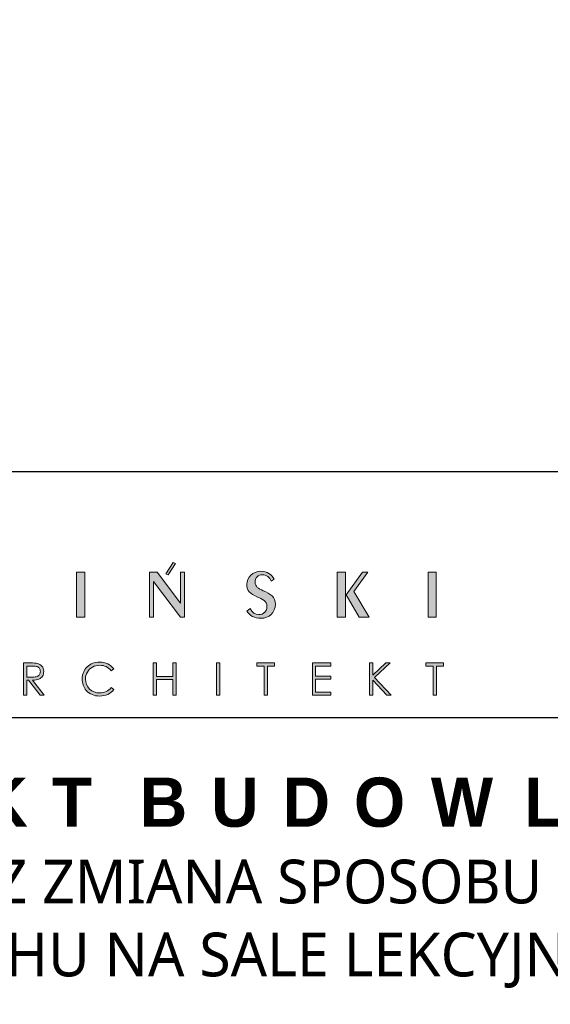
# Model space of a CAD drawing. Header units: millimetres. Extents: x -221 to 149158, y -114258 to 0.
# Tile 62 of 219: x 80244 to 80438, y -46129 to -45770. Entities that reach past the tile are written whole.
import ezdxf

# ---------------------------------------------------------------- set-up
doc = ezdxf.new("R2010")
doc.units = ezdxf.units.MM
doc.layers.get('0').update_dxf_attribs({"lineweight": 0})
doc.layers.add('A-przekrycieram.ART', color=7, linetype='Continuous', lineweight=0, true_color=0xffffff)
doc.layers.add('opis..KF', color=250, linetype='Continuous', lineweight=15)
doc.styles.add('ARCH', font='segoeuil.ttf')

# ---------------------------------------------------------------- blocks, each defined once
blk = doc.blocks.new('*U1697')
at = {"layer": 'A-przekrycieram.ART'}
h = blk.add_hatch(color=256, dxfattribs=at)
h.dxf.hatch_style = 1
h.paths.add_polyline_path([(0, 2970), (4200, 2970), (4200, 0), (0, 0)])
h.paths.add_polyline_path([(200, 2870), (4100, 2870), (4100, 100), (200, 100)], flags=16)
blk = doc.blocks.new('A$C3E4B4AA6')
at = {"layer": 'opis..KF', "lineweight": 0}
h = blk.add_hatch(color=256, dxfattribs=at)
h.dxf.hatch_style = 1
edge = h.paths.add_edge_path()
edge.add_spline(control_points=[(450.52, 40.88), (450.52, 40.88), (450.52, 59.11), (450.52, 59.11), (450.52, 59.11), (450.52, 59.11), (448.89, 59.11), (448.89, 59.11), (448.89, 59.11), (448.89, 59.11), (448.89, 46.51), (448.89, 46.51), (448.89, 46.51), (448.89, 46.51), (439.46, 59.11), (439.46, 59.11), (439.46, 59.11), (439.46, 59.11), (436.36, 59.11), (436.36, 59.11), (436.36, 59.11), (436.36, 59.11), (436.36, 40.88), (436.36, 40.88), (436.36, 40.88), (436.36, 40.88), (437.97, 40.88), (437.97, 40.88), (437.97, 40.88), (437.97, 40.88), (437.97, 55.4), (437.97, 55.4), (437.97, 55.4), (437.97, 55.4), (448.89, 40.88), (448.89, 40.88), (448.89, 40.88), (448.89, 40.88), (450.52, 40.88), (450.52, 40.88)], knot_values=[0, 0, 0, 0, 0.090909, 0.090909, 0.090909, 0.091009, 0.181818, 0.181818, 0.181818, 0.181918, 0.272727, 0.272727, 0.272727, 0.272827, 0.363636, 0.363636, 0.363636, 0.363736, 0.454545, 0.454545, 0.454545, 0.454645, 0.545455, 0.545455, 0.545455, 0.545555, 0.636364, 0.636364, 0.636364, 0.636464, 0.727273, 0.727273, 0.727273, 0.727373, 0.818182, 0.818182, 0.818182, 0.818282, 1, 1, 1, 1], degree=3, periodic=0)
edge = h.paths.add_edge_path()
edge.add_spline(control_points=[(443.87, 58.02), (443.87, 58.02), (446.85, 62.62), (446.85, 62.62), (446.85, 62.62), (446.85, 62.62), (445.89, 63.1), (445.89, 63.1), (445.89, 63.1), (445.89, 63.1), (442.91, 58.5), (442.91, 58.5), (442.91, 58.5), (442.91, 58.5), (443.87, 58.02), (443.87, 58.02)], knot_values=[0, 0, 0, 0, 0.2, 0.2, 0.2, 0.2001, 0.4, 0.4, 0.4, 0.4001, 0.6, 0.6, 0.6, 0.6001, 1, 1, 1, 1], degree=3, periodic=0)
h = blk.add_hatch(color=256, dxfattribs=at)
h.dxf.hatch_style = 1
edge = h.paths.add_edge_path()
edge.add_spline(control_points=[(410.03, 40.88), (410.03, 40.88), (410.03, 59.11), (410.03, 59.11), (410.03, 59.11), (410.03, 59.11), (406.69, 59.11), (406.69, 59.11), (406.69, 59.11), (406.69, 59.11), (406.69, 40.88), (406.69, 40.88), (406.69, 40.88), (406.69, 40.88), (410.03, 40.88), (410.03, 40.88)], knot_values=[0, 0, 0, 0, 0.2, 0.2, 0.2, 0.2001, 0.4, 0.4, 0.4, 0.4001, 0.6, 0.6, 0.6, 0.6001, 1, 1, 1, 1], degree=3, periodic=0)
h = blk.add_hatch(color=256, dxfattribs=at)
h.dxf.hatch_style = 1
edge = h.paths.add_edge_path()
edge.add_spline(control_points=[(487.4, 46.07), (487.4, 49.21), (485.45, 50.31), (482.45, 51.6), (482.45, 51.6), (480.41, 52.48), (479.16, 53.28), (479.16, 55.04), (479.16, 55.04), (479.16, 56.87), (480.41, 58.11), (482.16, 58.11), (482.16, 58.11), (483.79, 58.11), (485.04, 57.18), (485.67, 55.45), (485.67, 55.45), (485.67, 55.45), (486.86, 56.26), (486.86, 56.26), (486.86, 56.26), (485.94, 58.33), (483.99, 59.5), (481.48, 59.5), (481.48, 59.5), (478.07, 59.5), (475.8, 57.18), (475.8, 54.09), (475.8, 54.09), (475.8, 51.63), (477.12, 50.31), (479.82, 49.19), (479.82, 49.19), (482.28, 48.19), (483.96, 47.53), (483.96, 45.22), (483.96, 45.22), (483.96, 43.32), (482.65, 41.91), (480.68, 41.91), (480.68, 41.91), (479.29, 41.91), (477.95, 42.76), (477.12, 44.34), (477.12, 44.34), (477.12, 44.34), (475.78, 43.39), (475.78, 43.39), (475.78, 43.39), (477.12, 41.35), (478.9, 40.44), (481.38, 40.44), (481.38, 40.44), (484.84, 40.44), (487.4, 42.78), (487.4, 46.07)], knot_values=[0, 0, 0, 0, 0.066667, 0.066667, 0.066667, 0.066767, 0.133333, 0.133333, 0.133333, 0.133433, 0.2, 0.2, 0.2, 0.2001, 0.266667, 0.266667, 0.266667, 0.266767, 0.333333, 0.333333, 0.333333, 0.333433, 0.4, 0.4, 0.4, 0.4001, 0.466667, 0.466667, 0.466667, 0.466767, 0.533333, 0.533333, 0.533333, 0.533433, 0.6, 0.6, 0.6, 0.6001, 0.666667, 0.666667, 0.666667, 0.666767, 0.733333, 0.733333, 0.733333, 0.733433, 0.8, 0.8, 0.8, 0.8001, 0.866667, 0.866667, 0.866667, 0.866767, 1, 1, 1, 1], degree=3, periodic=0)
h = blk.add_hatch(color=256, dxfattribs=at)
h.dxf.hatch_style = 1
edge = h.paths.add_edge_path()
edge.add_spline(control_points=[(525.43, 40.88), (525.43, 40.88), (519.17, 51.29), (519.17, 51.29), (519.17, 51.29), (519.17, 51.29), (524.87, 59.11), (524.87, 59.11), (524.87, 59.11), (524.87, 59.11), (522.77, 59.11), (522.77, 59.11), (522.77, 59.11), (522.77, 59.11), (516.05, 50.02), (516.05, 50.02), (516.05, 50.02), (516.05, 50.02), (521.43, 40.88), (521.43, 40.88), (521.43, 40.88), (521.43, 40.88), (525.43, 40.88), (525.43, 40.88)], knot_values=[0, 0, 0, 0, 0.142857, 0.142857, 0.142857, 0.142957, 0.285714, 0.285714, 0.285714, 0.285814, 0.428571, 0.428571, 0.428571, 0.428671, 0.571429, 0.571429, 0.571429, 0.571529, 0.714286, 0.714286, 0.714286, 0.714386, 1, 1, 1, 1], degree=3, periodic=0)
edge = h.paths.add_edge_path()
edge.add_spline(control_points=[(515.85, 40.88), (515.85, 40.88), (515.85, 59.11), (515.85, 59.11), (515.85, 59.11), (515.85, 59.11), (512.47, 59.11), (512.47, 59.11), (512.47, 59.11), (512.47, 59.11), (512.47, 40.88), (512.47, 40.88), (512.47, 40.88), (512.47, 40.88), (515.85, 40.88), (515.85, 40.88)], knot_values=[0, 0, 0, 0, 0.2, 0.2, 0.2, 0.2001, 0.4, 0.4, 0.4, 0.4001, 0.6, 0.6, 0.6, 0.6001, 1, 1, 1, 1], degree=3, periodic=0)
h = blk.add_hatch(color=256, dxfattribs=at)
h.dxf.hatch_style = 1
edge = h.paths.add_edge_path()
edge.add_spline(control_points=[(552.64, 40.88), (552.64, 40.88), (552.64, 59.11), (552.64, 59.11), (552.64, 59.11), (552.64, 59.11), (549.3, 59.11), (549.3, 59.11), (549.3, 59.11), (549.3, 59.11), (549.3, 40.88), (549.3, 40.88), (549.3, 40.88), (549.3, 40.88), (552.64, 40.88), (552.64, 40.88)], knot_values=[0, 0, 0, 0, 0.2, 0.2, 0.2, 0.2001, 0.4, 0.4, 0.4, 0.4001, 0.6, 0.6, 0.6, 0.6001, 1, 1, 1, 1], degree=3, periodic=0)
h = blk.add_hatch(color=256, dxfattribs=at)
h.dxf.hatch_style = 1
edge = h.paths.add_edge_path()
edge.add_spline(control_points=[(385.19, 22.31), (385.19, 22.31), (387.81, 22.31), (387.81, 22.31), (387.81, 22.31), (389.27, 22.31), (390.26, 22.25), (390.78, 22.13), (390.78, 22.13), (391.56, 21.96), (392.19, 21.57), (392.68, 20.99), (392.68, 20.99), (393.17, 20.4), (393.42, 19.68), (393.42, 18.82), (393.42, 18.82), (393.42, 18.11), (393.25, 17.48), (392.91, 16.94), (392.91, 16.94), (392.58, 16.4), (392.09, 15.99), (391.47, 15.72), (391.47, 15.72), (390.84, 15.44), (389.98, 15.3), (388.87, 15.29), (388.87, 15.29), (388.87, 15.29), (393.6, 9.18), (393.6, 9.18), (393.6, 9.18), (393.6, 9.18), (391.99, 9.18), (391.99, 9.18), (391.99, 9.18), (391.99, 9.18), (387.26, 15.29), (387.26, 15.29), (387.26, 15.29), (387.26, 15.29), (386.51, 15.29), (386.51, 15.29), (386.51, 15.29), (386.51, 15.29), (386.51, 9.18), (386.51, 9.18), (386.51, 9.18), (386.51, 9.18), (385.19, 9.18), (385.19, 9.18), (385.19, 9.18), (385.19, 9.18), (385.19, 22.31), (385.19, 22.31)], knot_values=[0, 0, 0, 0, 0.066667, 0.066667, 0.066667, 0.066767, 0.133333, 0.133333, 0.133333, 0.133433, 0.2, 0.2, 0.2, 0.2001, 0.266667, 0.266667, 0.266667, 0.266767, 0.333333, 0.333333, 0.333333, 0.333433, 0.4, 0.4, 0.4, 0.4001, 0.466667, 0.466667, 0.466667, 0.466767, 0.533333, 0.533333, 0.533333, 0.533433, 0.6, 0.6, 0.6, 0.6001, 0.666667, 0.666667, 0.666667, 0.666767, 0.733333, 0.733333, 0.733333, 0.733433, 0.8, 0.8, 0.8, 0.8001, 0.866667, 0.866667, 0.866667, 0.866767, 1, 1, 1, 1], degree=3, periodic=0)
edge = h.paths.add_edge_path(flags=16)
edge.add_spline(control_points=[(386.51, 21.03), (386.51, 21.03), (386.51, 16.57), (386.51, 16.57), (386.51, 16.57), (386.51, 16.57), (388.77, 16.55), (388.77, 16.55), (388.77, 16.55), (389.65, 16.55), (390.3, 16.64), (390.72, 16.8), (390.72, 16.8), (391.14, 16.97), (391.47, 17.24), (391.71, 17.6), (391.71, 17.6), (391.94, 17.97), (392.06, 18.37), (392.06, 18.83), (392.06, 18.83), (392.06, 19.27), (391.94, 19.67), (391.7, 20.03), (391.7, 20.03), (391.47, 20.39), (391.15, 20.65), (390.76, 20.8), (390.76, 20.8), (390.38, 20.96), (389.73, 21.03), (388.83, 21.03), (388.83, 21.03), (388.83, 21.03), (386.51, 21.03), (386.51, 21.03)], knot_values=[0, 0, 0, 0, 0.1, 0.1, 0.1, 0.1001, 0.2, 0.2, 0.2, 0.2001, 0.3, 0.3, 0.3, 0.3001, 0.4, 0.4, 0.4, 0.4001, 0.5, 0.5, 0.5, 0.5001, 0.6, 0.6, 0.6, 0.6001, 0.7, 0.7, 0.7, 0.7001, 0.8, 0.8, 0.8, 0.8001, 1, 1, 1, 1], degree=3, periodic=0)
h = blk.add_hatch(color=256, dxfattribs=at)
h.dxf.hatch_style = 1
edge = h.paths.add_edge_path()
edge.add_spline(control_points=[(421.82, 19.89), (421.82, 19.89), (420.79, 19.09), (420.79, 19.09), (420.79, 19.09), (420.22, 19.84), (419.53, 20.4), (418.73, 20.79), (418.73, 20.79), (417.93, 21.17), (417.05, 21.36), (416.09, 21.36), (416.09, 21.36), (415.05, 21.36), (414.08, 21.11), (413.18, 20.61), (413.18, 20.61), (412.29, 20.1), (411.6, 19.43), (411.11, 18.58), (411.11, 18.58), (410.62, 17.73), (410.38, 16.78), (410.38, 15.72), (410.38, 15.72), (410.38, 14.12), (410.92, 12.78), (412.02, 11.71), (412.02, 11.71), (413.12, 10.64), (414.5, 10.1), (416.17, 10.1), (416.17, 10.1), (418.01, 10.1), (419.55, 10.82), (420.79, 12.26), (420.79, 12.26), (420.79, 12.26), (421.82, 11.47), (421.82, 11.47), (421.82, 11.47), (421.17, 10.64), (420.35, 9.99), (419.37, 9.54), (419.37, 9.54), (418.39, 9.08), (417.3, 8.86), (416.09, 8.86), (416.09, 8.86), (413.79, 8.86), (411.98, 9.62), (410.66, 11.15), (410.66, 11.15), (409.54, 12.44), (408.99, 14), (408.99, 15.82), (408.99, 15.82), (408.99, 17.74), (409.66, 19.36), (411.01, 20.67), (411.01, 20.67), (412.36, 21.99), (414.04, 22.64), (416.07, 22.64), (416.07, 22.64), (417.3, 22.64), (418.4, 22.4), (419.39, 21.92), (419.39, 21.92), (420.38, 21.43), (421.19, 20.76), (421.82, 19.89)], knot_values=[0, 0, 0, 0, 0.052632, 0.052632, 0.052632, 0.052732, 0.105263, 0.105263, 0.105263, 0.105363, 0.157895, 0.157895, 0.157895, 0.157995, 0.210526, 0.210526, 0.210526, 0.210626, 0.263158, 0.263158, 0.263158, 0.263258, 0.315789, 0.315789, 0.315789, 0.315889, 0.368421, 0.368421, 0.368421, 0.368521, 0.421053, 0.421053, 0.421053, 0.421153, 0.473684, 0.473684, 0.473684, 0.473784, 0.526316, 0.526316, 0.526316, 0.526416, 0.578947, 0.578947, 0.578947, 0.579047, 0.631579, 0.631579, 0.631579, 0.631679, 0.684211, 0.684211, 0.684211, 0.684311, 0.736842, 0.736842, 0.736842, 0.736942, 0.789474, 0.789474, 0.789474, 0.789574, 0.842105, 0.842105, 0.842105, 0.842205, 0.894737, 0.894737, 0.894737, 0.894837, 1, 1, 1, 1], degree=3, periodic=0)
h = blk.add_hatch(color=256, dxfattribs=at)
h.dxf.hatch_style = 1
edge = h.paths.add_edge_path()
edge.add_spline(control_points=[(437.81, 22.31), (437.81, 22.31), (439.13, 22.31), (439.13, 22.31), (439.13, 22.31), (439.13, 22.31), (439.13, 16.81), (439.13, 16.81), (439.13, 16.81), (439.13, 16.81), (445.82, 16.81), (445.82, 16.81), (445.82, 16.81), (445.82, 16.81), (445.82, 22.31), (445.82, 22.31), (445.82, 22.31), (445.82, 22.31), (447.13, 22.31), (447.13, 22.31), (447.13, 22.31), (447.13, 22.31), (447.13, 9.18), (447.13, 9.18), (447.13, 9.18), (447.13, 9.18), (445.82, 9.18), (445.82, 9.18), (445.82, 9.18), (445.82, 9.18), (445.82, 15.53), (445.82, 15.53), (445.82, 15.53), (445.82, 15.53), (439.13, 15.53), (439.13, 15.53), (439.13, 15.53), (439.13, 15.53), (439.13, 9.18), (439.13, 9.18), (439.13, 9.18), (439.13, 9.18), (437.81, 9.18), (437.81, 9.18), (437.81, 9.18), (437.81, 9.18), (437.81, 22.31), (437.81, 22.31)], knot_values=[0, 0, 0, 0, 0.076923, 0.076923, 0.076923, 0.077023, 0.153846, 0.153846, 0.153846, 0.153946, 0.230769, 0.230769, 0.230769, 0.230869, 0.307692, 0.307692, 0.307692, 0.307792, 0.384615, 0.384615, 0.384615, 0.384715, 0.461538, 0.461538, 0.461538, 0.461638, 0.538462, 0.538462, 0.538462, 0.538562, 0.615385, 0.615385, 0.615385, 0.615485, 0.692308, 0.692308, 0.692308, 0.692408, 0.769231, 0.769231, 0.769231, 0.769331, 0.846154, 0.846154, 0.846154, 0.846254, 1, 1, 1, 1], degree=3, periodic=0)
h = blk.add_hatch(color=256, dxfattribs=at)
h.dxf.hatch_style = 1
edge = h.paths.add_edge_path()
edge.add_spline(control_points=[(463.51, 22.31), (463.51, 22.31), (464.83, 22.31), (464.83, 22.31), (464.83, 22.31), (464.83, 22.31), (464.83, 9.18), (464.83, 9.18), (464.83, 9.18), (464.83, 9.18), (463.51, 9.18), (463.51, 9.18), (463.51, 9.18), (463.51, 9.18), (463.51, 22.31), (463.51, 22.31)], knot_values=[0, 0, 0, 0, 0.2, 0.2, 0.2, 0.2001, 0.4, 0.4, 0.4, 0.4001, 0.6, 0.6, 0.6, 0.6001, 1, 1, 1, 1], degree=3, periodic=0)
h = blk.add_hatch(color=256, dxfattribs=at)
h.dxf.hatch_style = 1
edge = h.paths.add_edge_path()
edge.add_spline(control_points=[(479.91, 21.03), (479.91, 21.03), (479.91, 22.31), (479.91, 22.31), (479.91, 22.31), (479.91, 22.31), (487.09, 22.31), (487.09, 22.31), (487.09, 22.31), (487.09, 22.31), (487.09, 21.03), (487.09, 21.03), (487.09, 21.03), (487.09, 21.03), (484.17, 21.03), (484.17, 21.03), (484.17, 21.03), (484.17, 21.03), (484.17, 9.18), (484.17, 9.18), (484.17, 9.18), (484.17, 9.18), (482.83, 9.18), (482.83, 9.18), (482.83, 9.18), (482.83, 9.18), (482.83, 21.03), (482.83, 21.03), (482.83, 21.03), (482.83, 21.03), (479.91, 21.03), (479.91, 21.03)], knot_values=[0, 0, 0, 0, 0.111111, 0.111111, 0.111111, 0.111211, 0.222222, 0.222222, 0.222222, 0.222322, 0.333333, 0.333333, 0.333333, 0.333433, 0.444444, 0.444444, 0.444444, 0.444544, 0.555556, 0.555556, 0.555556, 0.555656, 0.666667, 0.666667, 0.666667, 0.666767, 0.777778, 0.777778, 0.777778, 0.777878, 1, 1, 1, 1], degree=3, periodic=0)
h = blk.add_hatch(color=256, dxfattribs=at)
h.dxf.hatch_style = 1
edge = h.paths.add_edge_path()
edge.add_spline(control_points=[(502.38, 22.31), (502.38, 22.31), (509.9, 22.31), (509.9, 22.31), (509.9, 22.31), (509.9, 22.31), (509.9, 21.03), (509.9, 21.03), (509.9, 21.03), (509.9, 21.03), (503.7, 21.03), (503.7, 21.03), (503.7, 21.03), (503.7, 21.03), (503.7, 16.92), (503.7, 16.92), (503.7, 16.92), (503.7, 16.92), (509.84, 16.92), (509.84, 16.92), (509.84, 16.92), (509.84, 16.92), (509.84, 15.64), (509.84, 15.64), (509.84, 15.64), (509.84, 15.64), (503.7, 15.64), (503.7, 15.64), (503.7, 15.64), (503.7, 15.64), (503.7, 10.46), (503.7, 10.46), (503.7, 10.46), (503.7, 10.46), (509.84, 10.46), (509.84, 10.46), (509.84, 10.46), (509.84, 10.46), (509.84, 9.18), (509.84, 9.18), (509.84, 9.18), (509.84, 9.18), (502.38, 9.18), (502.38, 9.18), (502.38, 9.18), (502.38, 9.18), (502.38, 22.31), (502.38, 22.31)], knot_values=[0, 0, 0, 0, 0.076923, 0.076923, 0.076923, 0.077023, 0.153846, 0.153846, 0.153846, 0.153946, 0.230769, 0.230769, 0.230769, 0.230869, 0.307692, 0.307692, 0.307692, 0.307792, 0.384615, 0.384615, 0.384615, 0.384715, 0.461538, 0.461538, 0.461538, 0.461638, 0.538462, 0.538462, 0.538462, 0.538562, 0.615385, 0.615385, 0.615385, 0.615485, 0.692308, 0.692308, 0.692308, 0.692408, 0.769231, 0.769231, 0.769231, 0.769331, 0.846154, 0.846154, 0.846154, 0.846254, 1, 1, 1, 1], degree=3, periodic=0)
h = blk.add_hatch(color=256, dxfattribs=at)
h.dxf.hatch_style = 1
edge = h.paths.add_edge_path()
edge.add_spline(control_points=[(525.54, 22.31), (525.54, 22.31), (526.88, 22.31), (526.88, 22.31), (526.88, 22.31), (526.88, 22.31), (526.88, 17.39), (526.88, 17.39), (526.88, 17.39), (526.88, 17.39), (532.14, 22.31), (532.14, 22.31), (532.14, 22.31), (532.14, 22.31), (533.91, 22.31), (533.91, 22.31), (533.91, 22.31), (533.91, 22.31), (527.58, 16.42), (527.58, 16.42), (527.58, 16.42), (527.58, 16.42), (534.4, 9.18), (534.4, 9.18), (534.4, 9.18), (534.4, 9.18), (532.65, 9.18), (532.65, 9.18), (532.65, 9.18), (532.65, 9.18), (526.88, 15.32), (526.88, 15.32), (526.88, 15.32), (526.88, 15.32), (526.88, 9.18), (526.88, 9.18), (526.88, 9.18), (526.88, 9.18), (525.54, 9.18), (525.54, 9.18), (525.54, 9.18), (525.54, 9.18), (525.54, 22.31), (525.54, 22.31)], knot_values=[0, 0, 0, 0, 0.083333, 0.083333, 0.083333, 0.083433, 0.166667, 0.166667, 0.166667, 0.166767, 0.25, 0.25, 0.25, 0.2501, 0.333333, 0.333333, 0.333333, 0.333433, 0.416667, 0.416667, 0.416667, 0.416767, 0.5, 0.5, 0.5, 0.5001, 0.583333, 0.583333, 0.583333, 0.583433, 0.666667, 0.666667, 0.666667, 0.666767, 0.75, 0.75, 0.75, 0.7501, 0.833333, 0.833333, 0.833333, 0.833433, 1, 1, 1, 1], degree=3, periodic=0)
h = blk.add_hatch(color=256, dxfattribs=at)
h.dxf.hatch_style = 1
edge = h.paths.add_edge_path()
edge.add_spline(control_points=[(548.42, 21.03), (548.42, 21.03), (548.42, 22.31), (548.42, 22.31), (548.42, 22.31), (548.42, 22.31), (555.61, 22.31), (555.61, 22.31), (555.61, 22.31), (555.61, 22.31), (555.61, 21.03), (555.61, 21.03), (555.61, 21.03), (555.61, 21.03), (552.68, 21.03), (552.68, 21.03), (552.68, 21.03), (552.68, 21.03), (552.68, 9.18), (552.68, 9.18), (552.68, 9.18), (552.68, 9.18), (551.35, 9.18), (551.35, 9.18), (551.35, 9.18), (551.35, 9.18), (551.35, 21.03), (551.35, 21.03), (551.35, 21.03), (551.35, 21.03), (548.42, 21.03), (548.42, 21.03)], knot_values=[0, 0, 0, 0, 0.111111, 0.111111, 0.111111, 0.111211, 0.222222, 0.222222, 0.222222, 0.222322, 0.333333, 0.333333, 0.333333, 0.333433, 0.444444, 0.444444, 0.444444, 0.444544, 0.555556, 0.555556, 0.555556, 0.555656, 0.666667, 0.666667, 0.666667, 0.666767, 0.777778, 0.777778, 0.777778, 0.777878, 1, 1, 1, 1], degree=3, periodic=0)
at = {"layer": 'opis..KF', "lineweight": 30}
blk.add_lwpolyline([(0, 100), (933, 100), (933, 0), (0, 0)], close=True, dxfattribs=at)
at = {"layer": 'opis..KF', "lineweight": 0}
for points, knots in [([(443.87, 58.02), (443.87, 58.02), (446.85, 62.62), (446.85, 62.62), (446.85, 62.62), (446.85, 62.62), (445.89, 63.1), (445.89, 63.1), (445.89, 63.1), (445.89, 63.1), (442.91, 58.5), (442.91, 58.5), (442.91, 58.5), (442.91, 58.5), (443.87, 58.02), (443.87, 58.02)], [0, 0, 0, 0, 0.2, 0.2, 0.2, 0.2, 0.4, 0.4, 0.4, 0.4, 0.6, 0.6, 0.6, 0.6, 1, 1, 1, 1]), ([(410.03, 40.88), (410.03, 40.88), (410.03, 59.11), (410.03, 59.11), (410.03, 59.11), (410.03, 59.11), (406.69, 59.11), (406.69, 59.11), (406.69, 59.11), (406.69, 59.11), (406.69, 40.88), (406.69, 40.88), (406.69, 40.88), (406.69, 40.88), (410.03, 40.88), (410.03, 40.88)], [0, 0, 0, 0, 0.2, 0.2, 0.2, 0.2, 0.4, 0.4, 0.4, 0.4, 0.6, 0.6, 0.6, 0.6, 1, 1, 1, 1]), ([(450.52, 40.88), (450.52, 40.88), (450.52, 59.11), (450.52, 59.11), (450.52, 59.11), (450.52, 59.11), (448.89, 59.11), (448.89, 59.11), (448.89, 59.11), (448.89, 59.11), (448.89, 46.51), (448.89, 46.51), (448.89, 46.51), (448.89, 46.51), (439.46, 59.11), (439.46, 59.11), (439.46, 59.11), (439.46, 59.11), (436.36, 59.11), (436.36, 59.11), (436.36, 59.11), (436.36, 59.11), (436.36, 40.88), (436.36, 40.88), (436.36, 40.88), (436.36, 40.88), (437.97, 40.88), (437.97, 40.88), (437.97, 40.88), (437.97, 40.88), (437.97, 55.4), (437.97, 55.4), (437.97, 55.4), (437.97, 55.4), (448.89, 40.88), (448.89, 40.88), (448.89, 40.88), (448.89, 40.88), (450.52, 40.88), (450.52, 40.88)], [0, 0, 0, 0, 0.090909, 0.090909, 0.090909, 0.090909, 0.181818, 0.181818, 0.181818, 0.181818, 0.272727, 0.272727, 0.272727, 0.272727, 0.363636, 0.363636, 0.363636, 0.363636, 0.454545, 0.454545, 0.454545, 0.454545, 0.545455, 0.545455, 0.545455, 0.545455, 0.636364, 0.636364, 0.636364, 0.636364, 0.727273, 0.727273, 0.727273, 0.727273, 0.818182, 0.818182, 0.818182, 0.818182, 1, 1, 1, 1]), ([(487.4, 46.07), (487.4, 49.21), (485.45, 50.31), (482.45, 51.6), (482.45, 51.6), (480.41, 52.48), (479.16, 53.28), (479.16, 55.04), (479.16, 55.04), (479.16, 56.87), (480.41, 58.11), (482.16, 58.11), (482.16, 58.11), (483.79, 58.11), (485.04, 57.18), (485.67, 55.45), (485.67, 55.45), (485.67, 55.45), (486.86, 56.26), (486.86, 56.26), (486.86, 56.26), (485.94, 58.33), (483.99, 59.5), (481.48, 59.5), (481.48, 59.5), (478.07, 59.5), (475.8, 57.18), (475.8, 54.09), (475.8, 54.09), (475.8, 51.63), (477.12, 50.31), (479.82, 49.19), (479.82, 49.19), (482.28, 48.19), (483.96, 47.53), (483.96, 45.22), (483.96, 45.22), (483.96, 43.32), (482.65, 41.91), (480.68, 41.91), (480.68, 41.91), (479.29, 41.91), (477.95, 42.76), (477.12, 44.34), (477.12, 44.34), (477.12, 44.34), (475.78, 43.39), (475.78, 43.39), (475.78, 43.39), (477.12, 41.35), (478.9, 40.44), (481.38, 40.44), (481.38, 40.44), (484.84, 40.44), (487.4, 42.78), (487.4, 46.07)], [0, 0, 0, 0, 0.066667, 0.066667, 0.066667, 0.066667, 0.133333, 0.133333, 0.133333, 0.133333, 0.2, 0.2, 0.2, 0.2, 0.266667, 0.266667, 0.266667, 0.266667, 0.333333, 0.333333, 0.333333, 0.333333, 0.4, 0.4, 0.4, 0.4, 0.466667, 0.466667, 0.466667, 0.466667, 0.533333, 0.533333, 0.533333, 0.533333, 0.6, 0.6, 0.6, 0.6, 0.666667, 0.666667, 0.666667, 0.666667, 0.733333, 0.733333, 0.733333, 0.733333, 0.8, 0.8, 0.8, 0.8, 0.866667, 0.866667, 0.866667, 0.866667, 1, 1, 1, 1]), ([(515.85, 40.88), (515.85, 40.88), (515.85, 59.11), (515.85, 59.11), (515.85, 59.11), (515.85, 59.11), (512.47, 59.11), (512.47, 59.11), (512.47, 59.11), (512.47, 59.11), (512.47, 40.88), (512.47, 40.88), (512.47, 40.88), (512.47, 40.88), (515.85, 40.88), (515.85, 40.88)], [0, 0, 0, 0, 0.2, 0.2, 0.2, 0.2, 0.4, 0.4, 0.4, 0.4, 0.6, 0.6, 0.6, 0.6, 1, 1, 1, 1]), ([(525.43, 40.88), (525.43, 40.88), (519.17, 51.29), (519.17, 51.29), (519.17, 51.29), (519.17, 51.29), (524.87, 59.11), (524.87, 59.11), (524.87, 59.11), (524.87, 59.11), (522.77, 59.11), (522.77, 59.11), (522.77, 59.11), (522.77, 59.11), (516.05, 50.02), (516.05, 50.02), (516.05, 50.02), (516.05, 50.02), (521.43, 40.88), (521.43, 40.88), (521.43, 40.88), (521.43, 40.88), (525.43, 40.88), (525.43, 40.88)], [0, 0, 0, 0, 0.142857, 0.142857, 0.142857, 0.142857, 0.285714, 0.285714, 0.285714, 0.285714, 0.428571, 0.428571, 0.428571, 0.428571, 0.571429, 0.571429, 0.571429, 0.571429, 0.714286, 0.714286, 0.714286, 0.714286, 1, 1, 1, 1]), ([(552.64, 40.88), (552.64, 40.88), (552.64, 59.11), (552.64, 59.11), (552.64, 59.11), (552.64, 59.11), (549.3, 59.11), (549.3, 59.11), (549.3, 59.11), (549.3, 59.11), (549.3, 40.88), (549.3, 40.88), (549.3, 40.88), (549.3, 40.88), (552.64, 40.88), (552.64, 40.88)], [0, 0, 0, 0, 0.2, 0.2, 0.2, 0.2, 0.4, 0.4, 0.4, 0.4, 0.6, 0.6, 0.6, 0.6, 1, 1, 1, 1]), ([(385.19, 22.31), (385.19, 22.31), (387.81, 22.31), (387.81, 22.31), (387.81, 22.31), (389.27, 22.31), (390.26, 22.25), (390.78, 22.13), (390.78, 22.13), (391.56, 21.96), (392.19, 21.57), (392.68, 20.99), (392.68, 20.99), (393.17, 20.4), (393.42, 19.68), (393.42, 18.82), (393.42, 18.82), (393.42, 18.11), (393.25, 17.48), (392.91, 16.94), (392.91, 16.94), (392.58, 16.4), (392.09, 15.99), (391.47, 15.72), (391.47, 15.72), (390.84, 15.44), (389.98, 15.3), (388.87, 15.29), (388.87, 15.29), (388.87, 15.29), (393.6, 9.18), (393.6, 9.18), (393.6, 9.18), (393.6, 9.18), (391.99, 9.18), (391.99, 9.18), (391.99, 9.18), (391.99, 9.18), (387.26, 15.29), (387.26, 15.29), (387.26, 15.29), (387.26, 15.29), (386.51, 15.29), (386.51, 15.29), (386.51, 15.29), (386.51, 15.29), (386.51, 9.18), (386.51, 9.18), (386.51, 9.18), (386.51, 9.18), (385.19, 9.18), (385.19, 9.18), (385.19, 9.18), (385.19, 9.18), (385.19, 22.31), (385.19, 22.31)], [0, 0, 0, 0, 0.066667, 0.066667, 0.066667, 0.066667, 0.133333, 0.133333, 0.133333, 0.133333, 0.2, 0.2, 0.2, 0.2, 0.266667, 0.266667, 0.266667, 0.266667, 0.333333, 0.333333, 0.333333, 0.333333, 0.4, 0.4, 0.4, 0.4, 0.466667, 0.466667, 0.466667, 0.466667, 0.533333, 0.533333, 0.533333, 0.533333, 0.6, 0.6, 0.6, 0.6, 0.666667, 0.666667, 0.666667, 0.666667, 0.733333, 0.733333, 0.733333, 0.733333, 0.8, 0.8, 0.8, 0.8, 0.866667, 0.866667, 0.866667, 0.866667, 1, 1, 1, 1]), ([(386.51, 21.03), (386.51, 21.03), (386.51, 16.57), (386.51, 16.57), (386.51, 16.57), (386.51, 16.57), (388.77, 16.55), (388.77, 16.55), (388.77, 16.55), (389.65, 16.55), (390.3, 16.64), (390.72, 16.8), (390.72, 16.8), (391.14, 16.97), (391.47, 17.24), (391.71, 17.6), (391.71, 17.6), (391.94, 17.97), (392.06, 18.37), (392.06, 18.83), (392.06, 18.83), (392.06, 19.27), (391.94, 19.67), (391.7, 20.03), (391.7, 20.03), (391.47, 20.39), (391.15, 20.65), (390.76, 20.8), (390.76, 20.8), (390.38, 20.96), (389.73, 21.03), (388.83, 21.03), (388.83, 21.03), (388.83, 21.03), (386.51, 21.03), (386.51, 21.03)], [0, 0, 0, 0, 0.1, 0.1, 0.1, 0.1, 0.2, 0.2, 0.2, 0.2, 0.3, 0.3, 0.3, 0.3, 0.4, 0.4, 0.4, 0.4, 0.5, 0.5, 0.5, 0.5, 0.6, 0.6, 0.6, 0.6, 0.7, 0.7, 0.7, 0.7, 0.8, 0.8, 0.8, 0.8, 1, 1, 1, 1]), ([(421.82, 19.89), (421.82, 19.89), (420.79, 19.09), (420.79, 19.09), (420.79, 19.09), (420.22, 19.84), (419.53, 20.4), (418.73, 20.79), (418.73, 20.79), (417.93, 21.17), (417.05, 21.36), (416.09, 21.36), (416.09, 21.36), (415.05, 21.36), (414.08, 21.11), (413.18, 20.61), (413.18, 20.61), (412.29, 20.1), (411.6, 19.43), (411.11, 18.58), (411.11, 18.58), (410.62, 17.73), (410.38, 16.78), (410.38, 15.72), (410.38, 15.72), (410.38, 14.12), (410.92, 12.78), (412.02, 11.71), (412.02, 11.71), (413.12, 10.64), (414.5, 10.1), (416.17, 10.1), (416.17, 10.1), (418.01, 10.1), (419.55, 10.82), (420.79, 12.26), (420.79, 12.26), (420.79, 12.26), (421.82, 11.47), (421.82, 11.47), (421.82, 11.47), (421.17, 10.64), (420.35, 9.99), (419.37, 9.54), (419.37, 9.54), (418.39, 9.08), (417.3, 8.86), (416.09, 8.86), (416.09, 8.86), (413.79, 8.86), (411.98, 9.62), (410.66, 11.15), (410.66, 11.15), (409.54, 12.44), (408.99, 14), (408.99, 15.82), (408.99, 15.82), (408.99, 17.74), (409.66, 19.36), (411.01, 20.67), (411.01, 20.67), (412.36, 21.99), (414.04, 22.64), (416.07, 22.64), (416.07, 22.64), (417.3, 22.64), (418.4, 22.4), (419.39, 21.92), (419.39, 21.92), (420.38, 21.43), (421.19, 20.76), (421.82, 19.89)], [0, 0, 0, 0, 0.052632, 0.052632, 0.052632, 0.052632, 0.105263, 0.105263, 0.105263, 0.105263, 0.157895, 0.157895, 0.157895, 0.157895, 0.210526, 0.210526, 0.210526, 0.210526, 0.263158, 0.263158, 0.263158, 0.263158, 0.315789, 0.315789, 0.315789, 0.315789, 0.368421, 0.368421, 0.368421, 0.368421, 0.421053, 0.421053, 0.421053, 0.421053, 0.473684, 0.473684, 0.473684, 0.473684, 0.526316, 0.526316, 0.526316, 0.526316, 0.578947, 0.578947, 0.578947, 0.578947, 0.631579, 0.631579, 0.631579, 0.631579, 0.684211, 0.684211, 0.684211, 0.684211, 0.736842, 0.736842, 0.736842, 0.736842, 0.789474, 0.789474, 0.789474, 0.789474, 0.842105, 0.842105, 0.842105, 0.842105, 0.894737, 0.894737, 0.894737, 0.894737, 1, 1, 1, 1]), ([(437.81, 22.31), (437.81, 22.31), (439.13, 22.31), (439.13, 22.31), (439.13, 22.31), (439.13, 22.31), (439.13, 16.81), (439.13, 16.81), (439.13, 16.81), (439.13, 16.81), (445.82, 16.81), (445.82, 16.81), (445.82, 16.81), (445.82, 16.81), (445.82, 22.31), (445.82, 22.31), (445.82, 22.31), (445.82, 22.31), (447.13, 22.31), (447.13, 22.31), (447.13, 22.31), (447.13, 22.31), (447.13, 9.18), (447.13, 9.18), (447.13, 9.18), (447.13, 9.18), (445.82, 9.18), (445.82, 9.18), (445.82, 9.18), (445.82, 9.18), (445.82, 15.53), (445.82, 15.53), (445.82, 15.53), (445.82, 15.53), (439.13, 15.53), (439.13, 15.53), (439.13, 15.53), (439.13, 15.53), (439.13, 9.18), (439.13, 9.18), (439.13, 9.18), (439.13, 9.18), (437.81, 9.18), (437.81, 9.18), (437.81, 9.18), (437.81, 9.18), (437.81, 22.31), (437.81, 22.31)], [0, 0, 0, 0, 0.076923, 0.076923, 0.076923, 0.076923, 0.153846, 0.153846, 0.153846, 0.153846, 0.230769, 0.230769, 0.230769, 0.230769, 0.307692, 0.307692, 0.307692, 0.307692, 0.384615, 0.384615, 0.384615, 0.384615, 0.461538, 0.461538, 0.461538, 0.461538, 0.538462, 0.538462, 0.538462, 0.538462, 0.615385, 0.615385, 0.615385, 0.615385, 0.692308, 0.692308, 0.692308, 0.692308, 0.769231, 0.769231, 0.769231, 0.769231, 0.846154, 0.846154, 0.846154, 0.846154, 1, 1, 1, 1]), ([(463.51, 22.31), (463.51, 22.31), (464.83, 22.31), (464.83, 22.31), (464.83, 22.31), (464.83, 22.31), (464.83, 9.18), (464.83, 9.18), (464.83, 9.18), (464.83, 9.18), (463.51, 9.18), (463.51, 9.18), (463.51, 9.18), (463.51, 9.18), (463.51, 22.31), (463.51, 22.31)], [0, 0, 0, 0, 0.2, 0.2, 0.2, 0.2, 0.4, 0.4, 0.4, 0.4, 0.6, 0.6, 0.6, 0.6, 1, 1, 1, 1]), ([(479.91, 21.03), (479.91, 21.03), (479.91, 22.31), (479.91, 22.31), (479.91, 22.31), (479.91, 22.31), (487.09, 22.31), (487.09, 22.31), (487.09, 22.31), (487.09, 22.31), (487.09, 21.03), (487.09, 21.03), (487.09, 21.03), (487.09, 21.03), (484.17, 21.03), (484.17, 21.03), (484.17, 21.03), (484.17, 21.03), (484.17, 9.18), (484.17, 9.18), (484.17, 9.18), (484.17, 9.18), (482.83, 9.18), (482.83, 9.18), (482.83, 9.18), (482.83, 9.18), (482.83, 21.03), (482.83, 21.03), (482.83, 21.03), (482.83, 21.03), (479.91, 21.03), (479.91, 21.03)], [0, 0, 0, 0, 0.111111, 0.111111, 0.111111, 0.111111, 0.222222, 0.222222, 0.222222, 0.222222, 0.333333, 0.333333, 0.333333, 0.333333, 0.444444, 0.444444, 0.444444, 0.444444, 0.555556, 0.555556, 0.555556, 0.555556, 0.666667, 0.666667, 0.666667, 0.666667, 0.777778, 0.777778, 0.777778, 0.777778, 1, 1, 1, 1]), ([(502.38, 22.31), (502.38, 22.31), (509.9, 22.31), (509.9, 22.31), (509.9, 22.31), (509.9, 22.31), (509.9, 21.03), (509.9, 21.03), (509.9, 21.03), (509.9, 21.03), (503.7, 21.03), (503.7, 21.03), (503.7, 21.03), (503.7, 21.03), (503.7, 16.92), (503.7, 16.92), (503.7, 16.92), (503.7, 16.92), (509.84, 16.92), (509.84, 16.92), (509.84, 16.92), (509.84, 16.92), (509.84, 15.64), (509.84, 15.64), (509.84, 15.64), (509.84, 15.64), (503.7, 15.64), (503.7, 15.64), (503.7, 15.64), (503.7, 15.64), (503.7, 10.46), (503.7, 10.46), (503.7, 10.46), (503.7, 10.46), (509.84, 10.46), (509.84, 10.46), (509.84, 10.46), (509.84, 10.46), (509.84, 9.18), (509.84, 9.18), (509.84, 9.18), (509.84, 9.18), (502.38, 9.18), (502.38, 9.18), (502.38, 9.18), (502.38, 9.18), (502.38, 22.31), (502.38, 22.31)], [0, 0, 0, 0, 0.076923, 0.076923, 0.076923, 0.076923, 0.153846, 0.153846, 0.153846, 0.153846, 0.230769, 0.230769, 0.230769, 0.230769, 0.307692, 0.307692, 0.307692, 0.307692, 0.384615, 0.384615, 0.384615, 0.384615, 0.461538, 0.461538, 0.461538, 0.461538, 0.538462, 0.538462, 0.538462, 0.538462, 0.615385, 0.615385, 0.615385, 0.615385, 0.692308, 0.692308, 0.692308, 0.692308, 0.769231, 0.769231, 0.769231, 0.769231, 0.846154, 0.846154, 0.846154, 0.846154, 1, 1, 1, 1]), ([(525.54, 22.31), (525.54, 22.31), (526.88, 22.31), (526.88, 22.31), (526.88, 22.31), (526.88, 22.31), (526.88, 17.39), (526.88, 17.39), (526.88, 17.39), (526.88, 17.39), (532.14, 22.31), (532.14, 22.31), (532.14, 22.31), (532.14, 22.31), (533.91, 22.31), (533.91, 22.31), (533.91, 22.31), (533.91, 22.31), (527.58, 16.42), (527.58, 16.42), (527.58, 16.42), (527.58, 16.42), (534.4, 9.18), (534.4, 9.18), (534.4, 9.18), (534.4, 9.18), (532.65, 9.18), (532.65, 9.18), (532.65, 9.18), (532.65, 9.18), (526.88, 15.32), (526.88, 15.32), (526.88, 15.32), (526.88, 15.32), (526.88, 9.18), (526.88, 9.18), (526.88, 9.18), (526.88, 9.18), (525.54, 9.18), (525.54, 9.18), (525.54, 9.18), (525.54, 9.18), (525.54, 22.31), (525.54, 22.31)], [0, 0, 0, 0, 0.083333, 0.083333, 0.083333, 0.083333, 0.166667, 0.166667, 0.166667, 0.166667, 0.25, 0.25, 0.25, 0.25, 0.333333, 0.333333, 0.333333, 0.333333, 0.416667, 0.416667, 0.416667, 0.416667, 0.5, 0.5, 0.5, 0.5, 0.583333, 0.583333, 0.583333, 0.583333, 0.666667, 0.666667, 0.666667, 0.666667, 0.75, 0.75, 0.75, 0.75, 0.833333, 0.833333, 0.833333, 0.833333, 1, 1, 1, 1]), ([(548.42, 21.03), (548.42, 21.03), (548.42, 22.31), (548.42, 22.31), (548.42, 22.31), (548.42, 22.31), (555.61, 22.31), (555.61, 22.31), (555.61, 22.31), (555.61, 22.31), (555.61, 21.03), (555.61, 21.03), (555.61, 21.03), (555.61, 21.03), (552.68, 21.03), (552.68, 21.03), (552.68, 21.03), (552.68, 21.03), (552.68, 9.18), (552.68, 9.18), (552.68, 9.18), (552.68, 9.18), (551.35, 9.18), (551.35, 9.18), (551.35, 9.18), (551.35, 9.18), (551.35, 21.03), (551.35, 21.03), (551.35, 21.03), (551.35, 21.03), (548.42, 21.03), (548.42, 21.03)], [0, 0, 0, 0, 0.111111, 0.111111, 0.111111, 0.111111, 0.222222, 0.222222, 0.222222, 0.222222, 0.333333, 0.333333, 0.333333, 0.333333, 0.444444, 0.444444, 0.444444, 0.444444, 0.555556, 0.555556, 0.555556, 0.555556, 0.666667, 0.666667, 0.666667, 0.666667, 0.777778, 0.777778, 0.777778, 0.777778, 1, 1, 1, 1])]:
    blk.add_open_spline(points, degree=3, knots=knots, dxfattribs=at)

msp = doc.modelspace()

# ---------------------------------------------------------------- linework, layer by layer
at = {"layer": 'opis..KF'}
msp.add_lwpolyline([(80739.68, -46024.77), (79899.12, -46024.77), (79899.12, -46137.27), (80739.68, -46137.27)], close=True, dxfattribs=at)

# ---------------------------------------------------------------- block references
msp.add_blockref('*U1697', (76639.68, -46666.02))
at = {"layer": 'opis..KF', "xscale": 0.8999999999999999, "yscale": 0.8999999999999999, "zscale": 0.8999999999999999}
msp.add_blockref('A$C3E4B4AA6', (79899.12, -46024.77), dxfattribs=at)

# ---------------------------------------------------------------- texts
at = {"layer": 'opis..KF', "insert": (80317.27, -46085.06), "char_height": 18, "width": 909.6583, "attachment_point": 5, "style": 'ARCH'}
msp.add_mtext('\\A1;{\\fCentury Gothic|b1|i0|c238|p34;\\T1.5;PROJEKT BUDOWLANY\\P\\fSegoe UI Light|b0|i0|c238|p34;\\H0.88889x;\\T1;PRZEBUDOWA ORAZ ZMIANA SPOSOBU UŻYTKOWANIA \\PSTRYCHU NA SALE LEKCYJNE}', dxfattribs=at)

doc.saveas('drawing.dxf')
